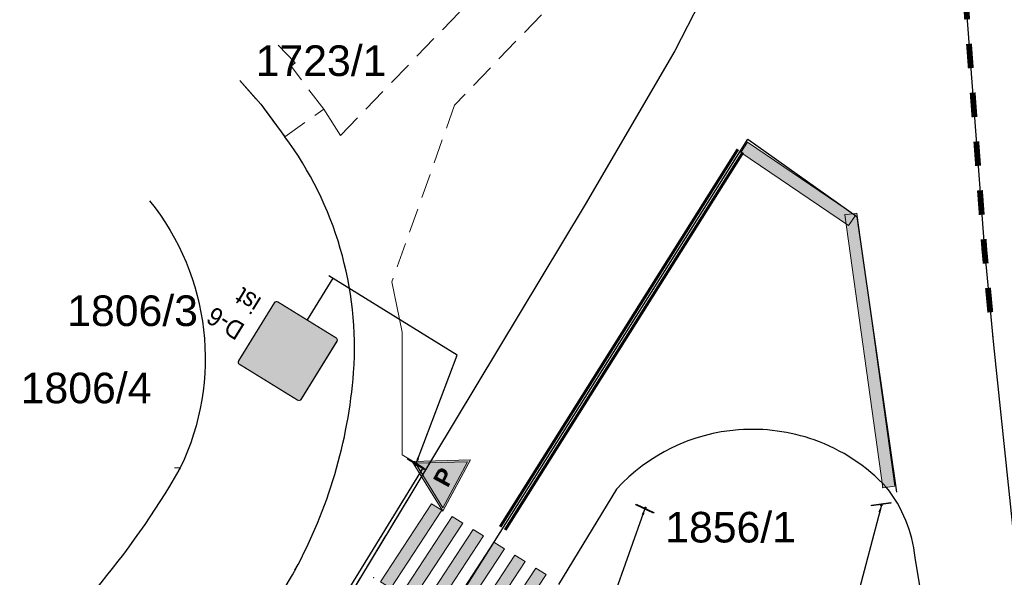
# Model space of a CAD drawing. Header units: metres. Extents: x 6420893 to 6543334, y 5684236 to 5790819.
# Tile 6 of 24: x 6421275 to 6421315, y 5790408 to 5790431. Entities that reach past the tile are written whole.
import ezdxf
from ezdxf.enums import TextEntityAlignment as Align

# ---------------------------------------------------------------- set-up
doc = ezdxf.new("R2010")
doc.units = ezdxf.units.M
doc.linetypes.add('PRZER2-1', pattern=[3, 2, -1])
doc.linetypes.add('PRZER3-1', pattern=[4, 3, -1])
for name, color, linetype in [('gaPionowe', 7, 'Continuous'), ('gaPoziome', 7, 'Continuous'), ('zzz.gaHSDomyslna', 7, 'Continuous'), ('zzz.GASYG.Sygnalizator-Opis', 7, 'Continuous'), ('zzz.GASYG.Sygnalizator-Opis-Grupa', 7, 'Continuous'), ('zzz.GASYG.Sygnalizator-Opis-Nazwa', 7, 'Continuous'), ('zzz.GASYG.Sygnalizator-Opis-Stan', 7, 'Continuous'), ('zzz.GASYG.Sygnalizator-Symbol', 7, 'Continuous'), ('zzz.GASYG.Sygnalizator-Symbol-Tlo', 7, 'Continuous'), ('zzz.gaVSDodTekst', 7, 'Continuous'), ('zzz.gaVSDomyslna', 7, 'Continuous'), ('zzz.gaVSNazwa', 7, 'Continuous'), ('zzz.gaVSRamka', 7, 'Continuous'), ('zzz.gaVSStan', 7, 'Continuous'), ('zzz.gaVSWielkość', 7, 'Continuous')]:
    doc.layers.add(name, color=color, linetype=linetype)
doc.layers.add('GESDZI_O', color=7, linetype='Continuous', lineweight=18, true_color=0x008000)
for name, color, linetype, lineweight in [('GSLINK', 7, 'Continuous', 18), ('GSLKRW', 7, 'Continuous', 25), ('GSSKOA', 7, 'PRZER3-1', 18), ('GSSKOD', 7, 'PRZER2-1', 18)]:
    doc.layers.add(name, color=color, linetype=linetype, lineweight=lineweight)
doc.styles.add('GA-ATR-TEXT', font='arial.ttf', dxfattribs={"width": 0.9})
doc.styles.add('GA-SGN-TEXT', font='txt.shx')
doc.styles.add('GEO-INFO', font='arial.ttf')
doc.styles.add('Nagłówek_10mm_Ga', font='arialbd.ttf', dxfattribs={"height": 1})
doc.styles.get("Standard").update_dxf_attribs({"font": 'arial.ttf'})
doc.dimstyles.new('GA-LEADER', dxfattribs={"dimtxt": 1, "dimasz": 1, "dimexe": 1, "dimexo": 1, "dimgap": 1, "dimtad": 1, "dimtxsty": 'Standard', "dimcen": 1, "dimadec": 0, "dimazin": 0, "dimtfac": 1, "dimtmove": 0, "dimatfit": 3, "dimfxl": 1, "dimarcsym": 0})

# ---------------------------------------------------------------- blocks, each defined once
blk = doc.blocks.new('A$C8d263936')
at = {"layer": 'GESDZI_O', "linetype": 'Continuous', "lineweight": 0, "style": 'GEO-INFO'}
for s, p in [('1723/1', (6421287.006, 5790429.002, 10.8)), ('1806/3', (6421279.308, 5790418.791, 10.8)), ('1806/4', (6421277.409, 5790415.637, 10.8)), ('1856/1', (6421303.731, 5790409.952, 10.8))]:
    blk.add_text(s, height=1.25, dxfattribs=at).set_placement(p, align=Align.MIDDLE)
blk = doc.blocks.new('gaHSPos')
at = {"color": 0, "linetype": 'Continuous', "lineweight": 0}
blk.add_point((0, 0), dxfattribs=at)
blk = doc.blocks.new('*U448')
at = {"layer": 'zzz.gaHSDomyslna', "color": 251}
for points in [[(-2.419, 28.898, 0.24, 0.24, 0), (-2.513, 29.893, 0.24, 0.24, 0)], [(-2.23, 26.906, 0.24, 0.24, 0), (-2.324, 27.902, 0.24, 0.24, 0)], [(-2.041, 24.915, 0.24, 0.24, 0), (-2.136, 25.911, 0.24, 0.24, 0)], [(-1.853, 22.924, 0.24, 0.24, 0), (-1.947, 23.92, 0.24, 0.24, 0)], [(-1.664, 20.933, 0.24, 0.24, 0), (-1.758, 21.929, 0.24, 0.24, 0)], [(-1.485, 18.941, 0.24, 0.24, 0), (-1.522, 19.434, 0.24, 0.24, 0), (-1.57, 19.938, 0.24, 0.24, 0)], [(-1.336, 16.947, 0.24, 0.24, 0), (-1.411, 17.944, 0.24, 0.24, 0)], [(-1.187, 14.952, 0.24, 0.24, 0), (-1.262, 15.95, 0.24, 0.24, 0)], [(-1.038, 12.958, 0.24, 0.24, 0), (-1.113, 13.955, 0.24, 0.24, 0)], [(-0.889, 10.964, 0.24, 0.24, 0), (-0.964, 11.961, 0.24, 0.24, 0)], [(-0.74, 8.969, 0.24, 0.24, 0), (-0.814, 9.966, 0.24, 0.24, 0)], [(-0.591, 6.975, 0.24, 0.24, 0), (-0.665, 7.972, 0.24, 0.24, 0)], [(-0.442, 4.98, 0.24, 0.24, 0), (-0.516, 5.977, 0.24, 0.24, 0)], [(-0.282, 2.987, 0.24, 0.24, 0), (-0.334, 3.535, 0.24, 0.24, 0), (-0.367, 3.983, 0.24, 0.24, 0)], [(-0.094, 0.996, 0.24, 0.24, 0), (-0.188, 1.991, 0.24, 0.24, 0)]]:
    blk.add_lwpolyline(points, format="xyseb", dxfattribs=at)
at = {"color": 251}
for p in [(-2.551, 30.291), (0, 0)]:
    blk.add_blockref('gaHSPos', p, dxfattribs=at)
blk = doc.blocks.new('*U449')
at = {"layer": 'zzz.gaHSDomyslna'}
blk.add_hatch(color=251, dxfattribs=at).paths.add_polyline_path([(-1.55, 11.149), (-1.055, 11.218), (0.495, 0.069), (0, 0), (-1.55, 11.149)])
at = {"layer": 'zzz.gaHSDomyslna', "color": 251, "linetype": 'Continuous', "lineweight": 0}
blk.add_lwpolyline([(-1.55, 11.149), (-1.055, 11.218), (0.495, 0.069), (0, 0), (-1.55, 11.149)], close=True, dxfattribs=at)
at = {"layer": 'zzz.gaHSDomyslna', "color": 251}
for p in [(-1.55, 11.149), (0, 0)]:
    blk.add_blockref('gaHSPos', p, dxfattribs=at)
blk = doc.blocks.new('*U450')
at = {"layer": 'zzz.gaHSDomyslna'}
blk.add_hatch(color=251, dxfattribs=at).paths.add_polyline_path([(4.399, -2.989), (4.118, -3.403), (-0.281, -0.414), (0, 0), (4.399, -2.989)])
at = {"layer": 'zzz.gaHSDomyslna', "color": 251, "linetype": 'Continuous', "lineweight": 0}
blk.add_lwpolyline([(4.399, -2.989), (4.118, -3.403), (-0.281, -0.414), (0, 0), (4.399, -2.989)], close=True, dxfattribs=at)
at = {"layer": 'zzz.gaHSDomyslna', "color": 251}
for p in [(0, 0), (4.399, -2.989)]:
    blk.add_blockref('gaHSPos', p, dxfattribs=at)
blk = doc.blocks.new('*U453')
at = {"layer": 'zzz.gaHSDomyslna', "color": 251}
for points in [[(-9.809, -15.353, 0.12, 0.12, 0), (-0.102, 0.064, 0.12, 0.12, 0)], [(-9.606, -15.481, 0.12, 0.12, 0), (0.102, -0.064, 0.12, 0.12, 0)]]:
    blk.add_lwpolyline(points, format="xyseb", dxfattribs=at)
at = {"color": 251}
for p in [(0, 0), (-9.707, -15.417)]:
    blk.add_blockref('gaHSPos', p, dxfattribs=at)
blk = doc.blocks.new('*U454')
at = {"layer": 'zzz.gaHSDomyslna'}
for points in [[(0, 0), (0.426, -0.262), (-1.656, -3.443), (-2.082, -3.18), (0, 0)], [(0.852, -0.524), (1.278, -0.786), (-0.804, -3.967), (-1.23, -3.705), (0.852, -0.524)], [(1.704, -1.048), (2.13, -1.31), (0.049, -4.491), (-0.378, -4.229), (1.704, -1.048)], [(2.556, -1.572), (2.982, -1.834), (0.901, -5.015), (0.475, -4.753), (2.556, -1.572)], [(3.408, -2.097), (3.834, -2.359), (1.753, -5.539), (1.327, -5.277), (3.408, -2.097)], [(4.261, -2.621), (4.687, -2.883), (2.605, -6.063), (2.179, -5.801), (4.261, -2.621)]]:
    blk.add_hatch(color=251, dxfattribs=at).paths.add_polyline_path(points)
at = {"layer": 'zzz.gaHSDomyslna', "color": 251, "linetype": 'Continuous', "lineweight": 0}
for points in [[(0, 0), (0.426, -0.262), (-1.656, -3.443), (-2.082, -3.18), (0, 0)], [(0.852, -0.524), (1.278, -0.786), (-0.804, -3.967), (-1.23, -3.705), (0.852, -0.524)], [(1.704, -1.048), (2.13, -1.31), (0.049, -4.491), (-0.378, -4.229), (1.704, -1.048)], [(2.556, -1.572), (2.982, -1.834), (0.901, -5.015), (0.475, -4.753), (2.556, -1.572)], [(3.408, -2.097), (3.834, -2.359), (1.753, -5.539), (1.327, -5.277), (3.408, -2.097)], [(4.261, -2.621), (4.687, -2.883), (2.605, -6.063), (2.179, -5.801), (4.261, -2.621)]]:
    blk.add_lwpolyline(points, close=True, dxfattribs=at)
at = {"layer": 'zzz.gaHSDomyslna', "color": 251}
for p in [(-2.36, -3.009), (2.883, -6.234)]:
    blk.add_blockref('gaHSPos', p, dxfattribs=at)
blk = doc.blocks.new('gaVSPos')
blk.add_point((0, 0))
blk = doc.blocks.new('gaVSTVcolumn0')
at = {"color": 0, "linetype": 'ByBlock', "lineweight": -2}
for p, q in [((-400, -30), (400, -30)), ((-400, -60), (-400, -30)), ((400, -60), (-400, -60)), ((400, -30), (400, -60))]:
    blk.add_line(p, q, dxfattribs=at)
blk.add_circle((0, 0), 30, dxfattribs=at)
blk = doc.blocks.new('gaVScolumn0')
at = {"color": 0, "linetype": 'ByBlock', "lineweight": -2}
blk.add_line((0, 0), (0, 400), dxfattribs=at)
at = {"color": 7, "style": 'GA-ATR-TEXT', "width": 0.9}
blk.add_attdef('X2', text='', height=150, dxfattribs=at).set_placement((-50, 0), align=Align.BOTTOM_RIGHT)
blk = doc.blocks.new('*U796')
at = {"layer": 'zzz.gaVSDomyslna', "linetype": 'ByBlock', "true_color": 0x2e2e2e}
h = blk.add_hatch(color=250, dxfattribs=at)
edge = h.paths.add_edge_path()
edge.add_line((-280, 594), (280, 594))
edge.add_arc((280, 580), 14, 359.99973, 89.99994, ccw=False)
edge.add_line((294, 580), (294, 20))
edge.add_arc((280, 20), 14, 270.00009, 359.99973, ccw=False)
edge.add_line((280, 6), (-280, 6))
edge.add_arc((-280, 20), 14, 180.00015, 269.99979, ccw=False)
edge.add_line((-294, 20), (-294, 580))
edge.add_arc((-280, 580), 14, 89.99994, 180.00015, ccw=False)
blk = doc.blocks.new('*U797')
at = {"layer": 'zzz.gaVSDomyslna', "color": 7, "linetype": 'ByBlock', "lineweight": 0, "true_color": 0xffffff, "const_width": 6}
blk.add_lwpolyline([(280, 3), (-280, 3, -0.414214), (-297, 20), (-297, 580, -0.414214), (-280, 597), (280, 597, -0.414214), (297, 580), (297, 20, -0.414214), (280, 3, -1)], format="xyb", dxfattribs=at)
blk = doc.blocks.new('*U798')
at = {"layer": 'zzz.gaVSDomyslna', "linetype": 'ByBlock', "true_color": 0xffffff}
blk.add_hatch(color=7, dxfattribs=at).paths.add_polyline_path([(0, 484), (-279.438, 0), (279.438, 0)])
blk = doc.blocks.new('*U799')
at = {"layer": 'zzz.gaVSDomyslna', "linetype": 'ByBlock', "true_color": 0x000000}
h = blk.add_hatch(color=18, dxfattribs=at)
h.paths.add_polyline_path([(-24, 372, 1), (24, 372, 1)])
h.paths.add_polyline_path([(49.7297, 326.351), (0, 345), (-37.2973, 261.081), (-87.4155, 210.963), (-75.7601, 185.321), (-18.6486, 242.432), (-9.72973, 259.459), (0, 186.486), (-46.6216, 121.216), (-77.8378, 27.5676), (-112.5, 23.2348), (-112.5, 11.6777), (-51.0384, 0), (-18.6486, 102.568), (20.4993, 150.613), (90.969, 27.2907), (68.459, 9.13869), (68.459, 0), (93.2432, 0), (134.934, 23.8234), (57.3273, 171.982), (59.8365, 179.509), (49.7297, 223.784), (49.7297, 279.73), (74.5946, 247.095), (74.5946, 163.176), (99.4595, 177.162), (99.4595, 261.081)])
h.paths.add_polyline_path([(219.122, 83.9189), (111.876, 83.9189), (121.645, 65.2703), (228.446, 65.2703)])
h.paths.add_polyline_path([(50.0186, 83.9189), (-16.7151, 83.9189), (-22.6042, 65.2703), (60.675, 65.2703)], flags=17)
h.paths.add_polyline_path([(-66.917, 83.9189), (-219.122, 83.9189), (-228.446, 65.2703), (-73.1332, 65.2703)])
blk = doc.blocks.new('*U800')
at = {"layer": 'zzz.gaVSDomyslna', "color": 7, "linetype": 'Continuous', "lineweight": 0}
blk.add_lwpolyline([(280, 0), (-280, 0, -0.414214), (-300, 20), (-300, 580, -0.414214), (-280, 600), (280, 600, -0.414214), (300, 580), (300, 20, -0.414214)], format="xyb", close=True, dxfattribs=at)
blk = doc.blocks.new('*U795')
at = {"layer": 'zzz.gaVSDomyslna', "color": 7, "linetype": 'ByBlock', "true_color": 0xffffff}
for name, p in [('*U797', (0, 0)), ('*U798', (0, 96))]:
    blk.add_blockref(name, p, dxfattribs=at)
at = {"layer": 'zzz.gaVSDomyslna', "color": 250, "linetype": 'ByBlock', "true_color": 0x2e2e2e}
blk.add_blockref('*U796', (0, 0), dxfattribs=at)
at = {"layer": 'zzz.gaVSDomyslna', "color": 18, "linetype": 'ByBlock', "true_color": 0x000000}
blk.add_blockref('*U799', (0, 108), dxfattribs=at)
at = {"layer": 'zzz.gaVSRamka', "color": 7, "linetype": 'ByBlock'}
blk.add_blockref('*U800', (0, 0), dxfattribs=at)
blk = doc.blocks.new('*U794')
at = {"layer": 'zzz.gaVSDomyslna', "linetype": 'ByBlock'}
blk.add_blockref('*U795', (0, 0), dxfattribs=at)
at = {"layer": 'zzz.gaVSDodTekst', "linetype": 'ByBlock', "flags": 1}
blk.add_attdef('Addtext', text='', height=1, dxfattribs=at).set_placement((0, 0), align=Align.MIDDLE_LEFT)
at = {"layer": 'zzz.gaVSDomyslna', "linetype": 'ByBlock', "flags": 1}
for tag in ['Width', 'Height', 'Position', 'Route', 'ItemNo', 'ID']:
    blk.add_attdef(tag, text='', height=1, dxfattribs=at).set_placement((0, 0), align=Align.MIDDLE_LEFT)
at = {"layer": 'zzz.gaVSNazwa', "linetype": 'ByBlock', "style": 'GA-ATR-TEXT', "width": 0.9}
blk.add_attdef('Name', text='', height=150, dxfattribs=at).set_placement((400, 375), align=Align.MIDDLE_LEFT)
at = {"layer": 'zzz.gaVSStan', "linetype": 'ByBlock', "style": 'GA-ATR-TEXT', "width": 0.9}
blk.add_attdef('State', text='', height=150, dxfattribs=at).set_placement((400, 120), align=Align.MIDDLE_LEFT)
at = {"layer": 'zzz.gaVSWielkość', "linetype": 'ByBlock', "flags": 1}
blk.add_attdef('Size', text='', height=1, dxfattribs=at).set_placement((0, 0), align=Align.MIDDLE_LEFT)
blk = doc.blocks.new('zzzGASYG.Ssmall')
at = {"linetype": 'Continuous', "lineweight": 0}
blk.add_hatch(color=0, dxfattribs=at).paths.add_polyline_path([(-0.366, -0.634), (0.366, -0.634), (0, 0)])
at = {"color": 0, "linetype": 'Continuous', "lineweight": 0}
blk.add_lwpolyline([(-0.366, -0.634), (0.366, -0.634), (0, 0)], close=True, dxfattribs=at)
blk = doc.blocks.new('zzzGASYG.SP')
at = {"linetype": 'Continuous', "lineweight": 0}
h = blk.add_hatch(color=0, dxfattribs=at)
h.paths.add_polyline_path([(-0.366, -0.634), (0.366, -0.634), (0, 0)])
h.paths.add_polyline_path([(0, -0.044), (0.328, -0.612), (-0.328, -0.612)], flags=16)
at = {"color": 0, "linetype": 'Continuous', "lineweight": 0}
for points in [[(-0.366, -0.634), (0.366, -0.634), (0, 0)], [(-0.328, -0.612), (0.328, -0.612), (0, -0.044)]]:
    blk.add_lwpolyline(points, close=True, dxfattribs=at)
at = {"color": 0, "linetype": 'Continuous', "lineweight": 0, "insert": (0.016, -0.442), "char_height": 0.21966, "width": 0.01918, "attachment_point": 5, "style": 'Nagłówek_10mm_Ga'}
blk.add_mtext('{\\fArial|b1|i0|c238|p34;P}', dxfattribs=at)
blk = doc.blocks.new('*U985')
at = {"layer": 'zzz.GASYG.Sygnalizator-Symbol', "color": 0}
blk.add_blockref('zzzGASYG.SP', (0, 0), dxfattribs=at)
at = {"layer": 'zzz.GASYG.Sygnalizator-Symbol-Tlo', "color": 7, "true_color": 0xffffff}
blk.add_blockref('zzzGASYG.Ssmall', (0, 0), dxfattribs=at)
blk = doc.blocks.new('*U984')
at = {"color": 253}
blk.add_blockref('*U985', (0, 0), dxfattribs=at)
at = {"layer": 'zzz.GASYG.Sygnalizator-Opis', "color": 253, "style": 'GA-SGN-TEXT', "flags": 1}
for tag in ['AddText', 'Info1', 'Info2', 'Info3', 'Info4', 'Route', 'ID']:
    blk.add_attdef(tag, text='', height=0.2437, dxfattribs=at).set_placement((0.44, -0.455), align=Align.MIDDLE_LEFT)
at = {"layer": 'zzz.GASYG.Sygnalizator-Opis-Grupa', "color": 253, "style": 'GA-SGN-TEXT'}
blk.add_attdef('Group', text='', height=0.2437, dxfattribs=at).set_placement((0.44, -0.455), align=Align.MIDDLE_LEFT)
at = {"layer": 'zzz.GASYG.Sygnalizator-Opis-Nazwa', "color": 253, "style": 'GA-SGN-TEXT'}
blk.add_attdef('Name', text='', height=0.2437, dxfattribs=at).set_placement((0.44, -0.1625), align=Align.MIDDLE_LEFT)
at = {"layer": 'zzz.GASYG.Sygnalizator-Opis-Stan', "color": 253, "style": 'GA-SGN-TEXT', "flags": 1}
blk.add_attdef('State', text='', height=0.2437, dxfattribs=at).set_placement((0.44, -0.455), align=Align.MIDDLE_LEFT)

msp = doc.modelspace()

# ---------------------------------------------------------------- linework, layer by layer
at = {"layer": 'Defpoints', "color": 1}
for points in [[(6421311.27, 5790454.424), (6421312.908, 5790437.14), (6421314.096, 5790421.242), (6421314.461, 5790417.374), (6421315.695, 5790405.676), (6421318.471, 5790385.885), (6421323.033, 5790355.168)], [(6421278.255, 5790384.202), (6421304.428, 5790425.769), (6421308.88, 5790422.617), (6421310.505, 5790411.356)]]:
    msp.add_lwpolyline(points, dxfattribs=at)
at = {"layer": 'GSLINK', "linetype": 'Continuous', "lineweight": 18, "elevation": 10.18}
for points in [[(6421287.8, 5790425.92), (6421287.12, 5790427)], [(6421291.174, 5790412.37), (6421290.312, 5790412.876), (6421290.32, 5790417.893), (6421289.9, 5790419.95)], [(6421281.015, 5790412.346), (6421281.255, 5790412.352)]]:
    msp.add_lwpolyline(points, dxfattribs=at)
at = {"layer": 'GSLKRW', "linetype": 'Continuous', "lineweight": 25, "elevation": 10.18}
for points in [[(6421300.56, 5790490.18), (6421302.82, 5790473.38), (6421304.31, 5790462.28), (6421305.97, 5790449.23), (6421306.23, 5790445.21), (6421305.9, 5790440.28), (6421304.55, 5790435.41), (6421301.46, 5790429.38), (6421297.79, 5790423.11), (6421290.67, 5790411.28), (6421287.827, 5790406.572)], [(6421283.686, 5790428.168), (6421284.54, 5790427.2), (6421285.53, 5790425.87)], [(6421291.174, 5790412.37), (6421287.688, 5790406.689)]]:
    msp.add_lwpolyline(points, dxfattribs=at)
for points in [[(6421285.94, 5790408.171, 0.106179), (6421288.334, 5790416.249, 0.17865), (6421285.53, 5790425.87)], [(6421280.004, 5790423.257, -0.28959), (6421281.255, 5790412.352), (6421281.173, 5790412.212)], [(6421313.77, 5790393.44), (6421311.79, 5790405.57), (6421311.27, 5790408.69, 0.140803), (6421310.1, 5790411.55, 0.120141), (6421307.15, 5790413.49, 0.103663), (6421304.06, 5790413.9, 0.192924), (6421299.07, 5790411.48), (6421296.7, 5790407.59)], [(6421281.196, 5790412.25, -0.044149), (6421277.772, 5790407.373), (6421268.878, 5790397.907), (6421266.972, 5790395.928), (6421265.349, 5790394.375), (6421263.666, 5790393.102), (6421255.07, 5790387.554), (6421230.927, 5790372.649)], [(6421268.782, 5790389.246), (6421270.178, 5790390.685), (6421274.462, 5790394.906), (6421283.114, 5790404.218, 0.06194), (6421285.986, 5790408.255)]]:
    msp.add_lwpolyline(points, format="xyb", dxfattribs=at)
at = {"layer": 'GSSKOA', "linetype": 'PRZER3-1', "lineweight": 18, "ltscale": 0.5, "elevation": 10.18}
msp.add_lwpolyline([(6421290.67, 5790411.28), (6421287.827, 5790406.572)], dxfattribs=at)
at = {"layer": 'GSSKOD', "linetype": 'PRZER2-1', "lineweight": 18, "ltscale": 0.5, "elevation": 10.18}
for points in [[(6421305.33, 5790448.15), (6421305.4, 5790445.27), (6421305.4, 5790443.05), (6421304.87, 5790440.82), (6421303.9, 5790439.19), (6421302.23, 5790437.35), (6421292.46, 5790427.16), (6421289.9, 5790419.95)], [(6421287.8, 5790425.92), (6421296.18, 5790434.62), (6421294.55, 5790436.24), (6421293.73, 5790437.53), (6421297.88, 5790440.16), (6421299.8, 5790438.38), (6421301.18, 5790439.83), (6421302.39, 5790441.44), (6421302.88, 5790442.9), (6421302.98, 5790444.36), (6421302.81, 5790447.91)], [(6421283.686, 5790428.168), (6421284.54, 5790427.2), (6421285.53, 5790425.87), (6421287.12, 5790427), (6421285.78, 5790428.75), (6421285.95, 5790428.89), (6421284.979, 5790429.892)]]:
    msp.add_lwpolyline(points, dxfattribs=at)

# ---------------------------------------------------------------- block references
msp.add_blockref('A$C8d263936', (0, 0))
at = {"xscale": 3.25, "yscale": 3.25, "rotation": 61.59408998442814}
msp.add_blockref('*U984', (6421290.733, 5790412.608), dxfattribs=at)
at = {"layer": 'gaPionowe', "linetype": 'ByBlock', "xscale": 0.005, "yscale": 0.005, "zscale": 0.5, "rotation": 148.3416506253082}
msp.add_blockref('gaVScolumn0', (6421287.482, 5790420.099, 0.06), dxfattribs=at)
at = {"layer": 'gaPionowe', "linetype": 'ByBlock', "xscale": 0.005, "yscale": 0.005, "zscale": 0.5, "rotation": 148.3414401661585}
msp.add_blockref('*U794', (6421286.433, 5790418.397, 0.06), dxfattribs=at).add_auto_attribs({'Name': 'D-6', 'State': 'ist'})
at = {"layer": 'gaPionowe', "linetype": 'ByBlock', "xscale": 0.001, "yscale": 0.001}
for p, rotation in [((6421290.865, 5790412.466, 0.06), 148.3416506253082), ((6421300.246, 5790410.721, 0.06), 335.171265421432), ((6421309.889, 5790410.827, 0.06), 187.9986871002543)]:
    msp.add_blockref('gaVSTVcolumn0', p, dxfattribs=dict(at, rotation=rotation))
at = {"layer": 'gaPionowe', "linetype": 'ByBlock'}
for p, rotation in [((6421290.865, 5790412.466, 0.06), 148.3416506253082), ((6421309.889, 5790410.827, 0.06), 187.9986871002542), ((6421300.246, 5790410.721, 0.06), 335.171265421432)]:
    msp.add_blockref('gaVSPos', p, dxfattribs=dict(at, rotation=rotation))
at = {"layer": 'gaPoziome'}
for name, p in [('*U448', (6421314.43, 5790417.706)), ('*U450', (6421304.426, 5790425.645)), ('*U453', (6421304.13, 5790425.296)), ('*U449', (6421309.946, 5790411.536)), ('*U454', (6421291.511, 5790410.881))]:
    msp.add_blockref(name, p, dxfattribs=at)

# ---------------------------------------------------------------- leaders
at = {"layer": 'gaPionowe', "linetype": 'ByBlock'}
for points in [[(6421290.865, 5790412.466, 0.06), (6421292.567, 5790416.952, 0.06), (6421287.323, 5790420.198, 0.06)], [(6421309.889, 5790410.827, 0.06), (6421308.805, 5790406.735, 0.06), (6421306.682, 5790406.438, 0.06)], [(6421300.246, 5790410.721, 0.06), (6421292.636, 5790389.289, 0.06), (6421307.763, 5790381.866, 0.06)]]:
    msp.add_leader(points, dimstyle='GA-LEADER', override={"dimasz": 0.3}, dxfattribs=at)

doc.saveas('drawing.dxf')
